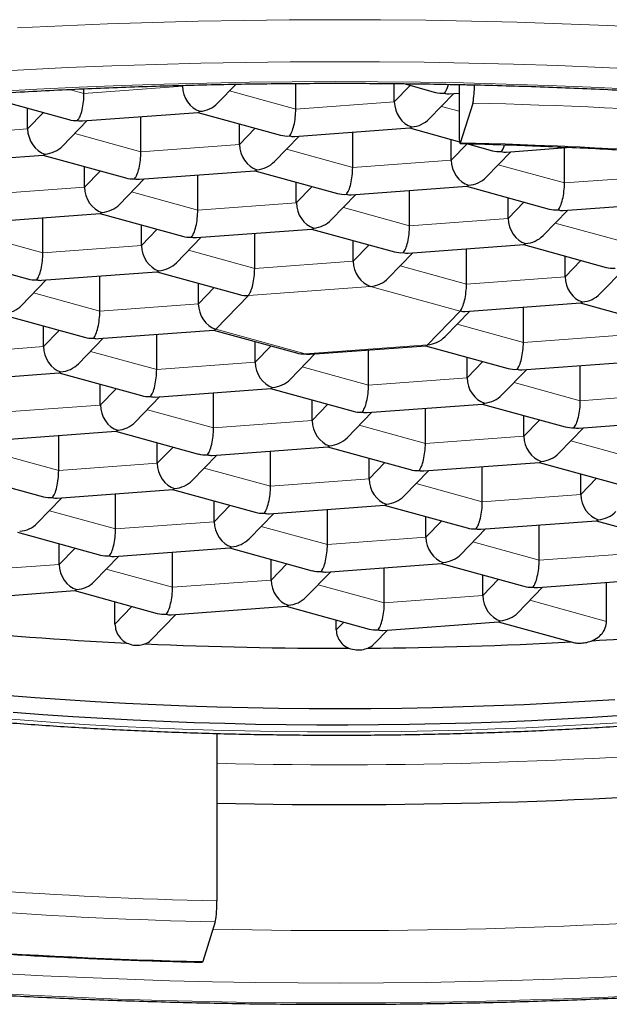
# Model space of a CAD drawing. Header units: millimetres. Extents: x 8 to 961, y 12 to 932.
# Tile 38 of 177: x 421.74 to 425.21, y 835.5 to 841.29. Entities that reach past the tile are written whole.
import ezdxf

# ---------------------------------------------------------------- set-up
doc = ezdxf.new("R2010")
doc.units = ezdxf.units.MM

msp = doc.modelspace()

# ---------------------------------------------------------------- linework, layer by layer
at = {"color": 8, "linetype": 'Continuous', "lineweight": 0}
for p, q in [((422.0306, 840.881), (422.1159, 840.8575)), ((422.1159, 840.8575), (422.6958, 840.9004)), ((422.6958, 840.9004), (422.7005, 840.9053)), ((422.9726, 840.8729), (423.3622, 840.7657)), ((423.9421, 840.8087), (424.0351, 840.9046)), ((423.3622, 840.7657), (423.9421, 840.8087)), ((424.2189, 840.7812), (424.323, 840.7525)), ((421.7843, 840.6488), (421.8774, 840.7448)), ((421.2045, 840.6058), (421.7843, 840.6488)), ((423.0306, 840.557), (423.1237, 840.653)), ((422.0611, 840.6213), (422.4508, 840.5141)), ((422.4508, 840.5141), (423.0306, 840.557)), ((423.3074, 840.5295), (423.6971, 840.4223)), ((424.2769, 840.4653), (424.3699, 840.5613)), ((423.6971, 840.4223), (424.2769, 840.4653)), ((424.5537, 840.4378), (424.9434, 840.3305)), ((422.1191, 840.3054), (422.2122, 840.4014)), ((424.9434, 840.3305), (425.5232, 840.3735)), ((421.5393, 840.2625), (422.1191, 840.3054)), ((423.3654, 840.2137), (423.4585, 840.3096)), ((422.396, 840.2779), (422.7856, 840.1707)), ((422.7856, 840.1707), (423.3654, 840.2137)), ((423.6423, 840.1862), (424.0319, 840.0789)), ((424.6117, 840.1219), (424.7048, 840.2179)), ((424.0319, 840.0789), (424.6117, 840.1219)), ((422.454, 839.962), (422.547, 840.058)), ((424.8886, 840.0944), (425.2782, 839.9872)), ((421.4845, 840.0263), (421.8741, 839.9191)), ((421.8741, 839.9191), (422.454, 839.962)), ((423.7003, 839.8703), (423.7933, 839.9663)), ((422.7308, 839.9345), (423.1204, 839.8273)), ((423.1204, 839.8273), (423.7003, 839.8703)), ((423.9771, 839.8428), (424.3667, 839.7355)), ((424.9466, 839.7785), (425.0396, 839.8745)), ((424.3667, 839.7355), (424.9466, 839.7785)), ((422.7888, 839.6186), (422.8818, 839.7146)), ((423.8024, 839.722), (423.0831, 839.6687)), ((424.3294, 839.5769), (423.8024, 839.722)), ((421.8193, 839.6829), (422.2089, 839.5757)), ((423.0831, 839.6687), (422.8909, 839.4704)), ((422.2089, 839.5757), (422.7888, 839.6186)), ((424.1372, 839.3786), (424.3294, 839.5769)), ((424.3119, 839.4994), (424.7015, 839.3922)), ((421.8773, 839.367), (421.9703, 839.463)), ((422.8909, 839.4704), (423.418, 839.3253)), ((424.7015, 839.3922), (425.2814, 839.4351)), ((421.2974, 839.3241), (421.8773, 839.367)), ((423.1236, 839.2753), (423.2166, 839.3712)), ((423.418, 839.3253), (424.1372, 839.3786)), ((422.1541, 839.3395), (422.5437, 839.2323)), ((422.5437, 839.2323), (423.1236, 839.2753)), ((423.4004, 839.2478), (423.79, 839.1405)), ((424.3699, 839.1835), (424.4629, 839.2795)), ((423.79, 839.1405), (424.3699, 839.1835)), ((424.6467, 839.156), (425.0363, 839.0488)), ((422.2121, 839.0236), (422.3052, 839.1196)), ((425.0363, 839.0488), (425.6162, 839.0917)), ((421.6323, 838.9807), (422.2121, 839.0236)), ((423.4584, 838.9319), (423.5515, 839.0279)), ((422.4889, 838.9961), (422.8786, 838.8889)), ((422.8786, 838.8889), (423.4584, 838.9319)), ((423.7352, 838.9044), (424.1249, 838.7971)), ((424.7047, 838.8401), (424.7978, 838.9361)), ((424.1249, 838.7971), (424.7047, 838.8401)), ((424.9815, 838.8126), (425.3712, 838.7054)), ((421.5775, 838.7445), (421.9671, 838.6373)), ((422.547, 838.6803), (422.64, 838.7762)), ((421.9671, 838.6373), (422.547, 838.6803)), ((423.7933, 838.5885), (423.8863, 838.6845)), ((422.8238, 838.6528), (423.2134, 838.5455)), ((423.2134, 838.5455), (423.7933, 838.5885)), ((424.0701, 838.561), (424.4597, 838.4538)), ((425.0395, 838.4967), (425.1326, 838.5927)), ((424.4597, 838.4538), (425.0395, 838.4967)), ((422.8818, 838.3369), (422.9748, 838.4329)), ((421.9123, 838.4011), (422.3019, 838.2939)), ((422.3019, 838.2939), (422.8818, 838.3369)), ((424.1281, 838.2451), (424.2211, 838.3411)), ((423.1586, 838.3094), (423.5482, 838.2021)), ((423.5482, 838.2021), (424.1281, 838.2451)), ((424.4049, 838.2176), (424.7945, 838.1104)), ((421.9703, 838.0853), (422.0633, 838.1812)), ((424.7945, 838.1104), (425.3744, 838.1533)), ((421.3904, 838.0423), (421.9703, 838.0853)), ((423.2166, 837.9935), (423.3096, 838.0895)), ((422.2471, 838.0578), (422.6367, 837.9505)), ((422.6367, 837.9505), (423.2166, 837.9935)), ((424.4629, 837.9017), (424.5559, 837.9977)), ((423.4934, 837.966), (423.883, 837.8588)), ((423.883, 837.8588), (424.4629, 837.9017)), ((424.7397, 837.8742), (425.1909, 837.75)), ((422.298, 837.7345), (422.3981, 837.8379)), ((423.6003, 837.7006), (423.6444, 837.7461))]:
    msp.add_line(p, q, dxfattribs=at)
at = {"color": 7, "linetype": 'Continuous', "lineweight": 30}
for p, q in [((422.1159, 840.8575), (422.1159, 840.8849)), ((422.6958, 840.9004), (422.6958, 840.9052)), ((422.9016, 840.7996), (423.0105, 840.912)), ((423.3622, 840.7657), (423.3622, 840.9164)), ((423.9421, 840.8087), (423.9421, 840.9157)), ((423.9972, 840.9151), (424.1841, 840.8636)), ((424.323, 840.91), (424.323, 840.6357)), ((421.5393, 840.8378), (422.0263, 840.7038)), ((424.1478, 840.7078), (424.2931, 840.8577)), ((424.2655, 840.8557), (424.323, 840.8599)), ((421.7843, 840.6488), (421.7843, 840.7704)), ((424.3316, 840.567), (424.4051, 840.8004)), ((421.9901, 840.548), (422.1354, 840.6979)), ((422.1078, 840.6958), (422.7873, 840.7462)), ((422.4508, 840.5141), (422.4508, 840.7213)), ((422.7856, 840.7461), (423.2726, 840.612)), ((423.0306, 840.557), (423.0306, 840.6786)), ((423.3541, 840.6041), (424.0336, 840.6544)), ((424.0319, 840.6543), (424.3258, 840.5734)), ((423.2364, 840.4562), (423.3816, 840.6061)), ((423.6971, 840.4223), (423.6971, 840.6295)), ((424.2769, 840.4653), (424.2769, 840.5869)), ((424.3666, 840.5622), (424.5189, 840.5203)), ((424.6004, 840.5123), (424.9798, 840.5404)), ((424.9434, 840.3305), (424.9434, 840.5377)), ((421.1963, 840.4442), (421.8759, 840.4946)), ((421.8741, 840.4944), (422.3612, 840.3604)), ((424.4827, 840.3644), (424.6279, 840.5143)), ((422.1191, 840.3054), (422.1191, 840.427)), ((422.4426, 840.3525), (423.1222, 840.4028)), ((423.1204, 840.4027), (423.6075, 840.2686)), ((422.3249, 840.2046), (422.4702, 840.3545)), ((422.7856, 840.1707), (422.7856, 840.3779)), ((423.3654, 840.2137), (423.3654, 840.3352)), ((423.6889, 840.2607), (424.3685, 840.311)), ((424.0319, 840.0789), (424.0319, 840.2861)), ((424.3667, 840.3109), (424.8538, 840.1769)), ((423.5712, 840.1128), (423.7165, 840.2627)), ((424.6117, 840.1219), (424.6117, 840.2435)), ((424.8175, 840.0211), (424.9628, 840.171)), ((424.9352, 840.1689), (425.6148, 840.2193)), ((421.5311, 840.1008), (422.2107, 840.1512)), ((421.8741, 839.9191), (421.8741, 840.1262)), ((422.209, 840.1511), (422.696, 840.017)), ((422.454, 839.962), (422.454, 840.0836)), ((422.7774, 840.0091), (423.457, 840.0594)), ((423.4553, 840.0593), (423.9423, 839.9252)), ((422.6597, 839.8612), (422.805, 840.0111)), ((423.1204, 839.8273), (423.1204, 840.0345)), ((423.7003, 839.8703), (423.7003, 839.9919)), ((424.0237, 839.9173), (424.7033, 839.9676)), ((424.3667, 839.7355), (424.3667, 839.9427)), ((424.7016, 839.9675), (425.1886, 839.8335)), ((421.2975, 839.8994), (421.7845, 839.7654)), ((423.906, 839.7694), (424.0513, 839.9193)), ((424.9466, 839.7785), (424.9466, 839.9001)), ((425.1523, 839.6777), (425.2976, 839.8276)), ((421.8659, 839.7575), (422.5455, 839.8078)), ((422.2089, 839.5757), (422.2089, 839.7829)), ((422.5438, 839.8077), (423.0308, 839.6736)), ((421.7482, 839.6096), (421.8935, 839.7595)), ((422.7888, 839.6186), (422.7888, 839.7402)), ((424.3585, 839.5739), (425.0381, 839.6243)), ((424.7015, 839.3922), (424.7015, 839.5993)), ((425.0364, 839.6241), (425.5234, 839.4901)), ((421.6323, 839.556), (422.1193, 839.422)), ((424.2408, 839.4261), (424.3861, 839.576)), ((421.8773, 839.367), (421.8773, 839.4886)), ((422.2007, 839.4141), (422.8803, 839.4644)), ((422.5437, 839.2323), (422.5437, 839.4395)), ((422.8786, 839.4643), (423.3656, 839.3302)), ((422.0831, 839.2662), (422.2283, 839.4161)), ((423.1236, 839.2753), (423.1236, 839.3969)), ((423.447, 839.3223), (424.1266, 839.3726)), ((424.1249, 839.3725), (424.6119, 839.2385)), ((423.3294, 839.1744), (423.4746, 839.3243)), ((423.79, 839.1405), (423.79, 839.3477)), ((424.3699, 839.1835), (424.3699, 839.3051)), ((424.6933, 839.2305), (425.3729, 839.2809)), ((425.0363, 839.0488), (425.0363, 839.2559)), ((421.2893, 839.1624), (421.9688, 839.2128)), ((421.9671, 839.2127), (422.4541, 839.0786)), ((424.5757, 839.0827), (424.7209, 839.2326)), ((422.2121, 839.0236), (422.2121, 839.1452)), ((422.4179, 838.9228), (422.5632, 839.0727)), ((422.5356, 839.0707), (423.2151, 839.121)), ((422.8786, 838.8889), (422.8786, 839.0961)), ((423.2134, 839.1209), (423.7004, 838.9869)), ((423.4584, 838.9319), (423.4584, 839.0535)), ((423.7819, 838.9789), (424.4614, 839.0293)), ((424.4597, 839.0291), (424.9467, 838.8951)), ((423.6642, 838.8311), (423.8095, 838.981)), ((424.1249, 838.7971), (424.1249, 839.0043)), ((424.7047, 838.8401), (424.7047, 838.9617)), ((425.0282, 838.8871), (425.7077, 838.9375)), ((421.6241, 838.8191), (422.3037, 838.8694)), ((421.9671, 838.6373), (421.9671, 838.8445)), ((422.3019, 838.8693), (422.789, 838.7352)), ((424.9105, 838.7393), (425.0557, 838.8892)), ((422.547, 838.6803), (422.547, 838.8018)), ((422.7527, 838.5794), (422.898, 838.7293)), ((422.8704, 838.7273), (423.55, 838.7776)), ((423.2134, 838.5455), (423.2134, 838.7527)), ((423.5482, 838.7775), (424.0353, 838.6435)), ((423.7933, 838.5885), (423.7933, 838.7101)), ((424.1167, 838.6355), (424.7963, 838.6859)), ((424.7945, 838.6857), (425.2816, 838.5517)), ((421.3905, 838.6177), (421.8775, 838.4836)), ((423.999, 838.4877), (424.1443, 838.6376)), ((424.4597, 838.4538), (424.4597, 838.6609)), ((425.0395, 838.4967), (425.0395, 838.6183)), ((421.9589, 838.4757), (422.6385, 838.526)), ((422.3019, 838.2939), (422.3019, 838.5011)), ((422.6368, 838.5259), (423.1238, 838.3919)), ((421.8412, 838.3278), (421.9865, 838.4777)), ((422.8818, 838.3369), (422.8818, 838.4585)), ((423.2052, 838.3839), (423.8848, 838.4342)), ((423.8831, 838.4341), (424.3701, 838.3001)), ((423.0875, 838.236), (423.2328, 838.3859)), ((423.5482, 838.2021), (423.5482, 838.4093)), ((424.1281, 838.2451), (424.1281, 838.3667)), ((424.4515, 838.2921), (425.1311, 838.3425)), ((424.7945, 838.1104), (424.7945, 838.3175)), ((425.1294, 838.3424), (425.6164, 838.2083)), ((421.7253, 838.2743), (422.2123, 838.1402)), ((424.3338, 838.1443), (424.4791, 838.2942)), ((421.9703, 838.0853), (421.9703, 838.2068)), ((422.2937, 838.1323), (422.9733, 838.1826)), ((422.6367, 837.9505), (422.6367, 838.1577)), ((422.9716, 838.1825), (423.4586, 838.0485)), ((422.176, 837.9844), (422.3213, 838.1343)), ((423.2166, 837.9935), (423.2166, 838.1151)), ((423.54, 838.0405), (424.2196, 838.0909)), ((424.2179, 838.0907), (424.7049, 837.9567)), ((423.4223, 837.8927), (423.5676, 838.0426)), ((423.883, 837.8588), (423.883, 838.0659)), ((424.4629, 837.9017), (424.4629, 838.0233)), ((424.7863, 837.9487), (425.4659, 837.9991)), ((425.1909, 837.75), (425.1909, 837.9787)), ((421.3823, 837.8807), (422.0618, 837.931)), ((422.0601, 837.9309), (422.5471, 837.7968)), ((424.6686, 837.8009), (424.8139, 837.9508)), ((422.298, 837.7345), (422.298, 837.8654)), ((422.6285, 837.7889), (423.3081, 837.8392)), ((423.3064, 837.8391), (423.7934, 837.7051)), ((422.5136, 837.6438), (422.6561, 837.7909)), ((423.6003, 837.7006), (423.6003, 837.7582)), ((423.8748, 837.6971), (424.5544, 837.7475)), ((424.5527, 837.7473), (424.9899, 837.627)), ((423.8267, 837.621), (423.9024, 837.6992)), ((422.8974, 837.0902), (422.8974, 836.1046)), ((422.8887, 835.9811), (422.8153, 835.7476))]:
    msp.add_line(p, q, dxfattribs=at)
at = {"color": 8, "linetype": 'Continuous', "lineweight": 0, "flags": 128}
for points in [[(424.3962, 841.2832), (424.1284, 841.2879), (423.8603, 841.2907), (423.592, 841.2916), (423.3237, 841.2905), (423.0556, 841.2874), (422.7878, 841.2824), (422.5207, 841.2756), (422.2542, 841.2667), (421.9887, 841.256), (421.7244, 841.2433)], [(428.485, 840.9516), (428.2474, 840.9859), (428.0065, 841.0185), (427.7626, 841.0493), (427.5159, 841.0784), (427.2664, 841.1057), (427.0145, 841.1312), (426.7603, 841.1548), (426.5039, 841.1766), (426.2455, 841.1966), (425.9853, 841.2147), (425.7235, 841.2309), (425.4602, 841.2452), (425.1956, 841.2576), (424.93, 841.268), (424.6635, 841.2766), (424.3962, 841.2832)], [(424.3809, 841.036), (424.1183, 841.0406), (423.8554, 841.0434), (423.5923, 841.0442), (423.3293, 841.0431), (423.0664, 841.0401), (422.8039, 841.0352), (422.5419, 841.0285), (422.2807, 841.0198), (422.0204, 841.0093), (421.7612, 840.9969), (421.5032, 840.9826)], [(428.3899, 840.7108), (428.1569, 840.7445), (427.9207, 840.7764), (427.6816, 840.8067), (427.4396, 840.8352), (427.1951, 840.8619), (426.9481, 840.8869), (426.6988, 840.9101), (426.4474, 840.9315), (426.1941, 840.9511), (425.9389, 840.9688), (425.6822, 840.9847), (425.4241, 840.9987), (425.1647, 841.0108), (424.9043, 841.0211), (424.6429, 841.0295), (424.3809, 841.036)], [(424.3483, 840.9192), (424.0968, 840.9236), (423.845, 840.9262), (423.5931, 840.927), (423.3411, 840.926), (423.0894, 840.9231), (422.838, 840.9185), (422.5871, 840.912), (422.3369, 840.9037), (422.0876, 840.8936), (421.8394, 840.8817), (421.5923, 840.8681)], [(428.4079, 840.5739), (428.1878, 840.6078), (427.9646, 840.64), (427.7384, 840.6706), (427.5094, 840.6996), (427.2777, 840.7269), (427.0435, 840.7525), (426.8069, 840.7764), (426.5682, 840.7986), (426.3274, 840.8191), (426.0848, 840.8378), (425.8405, 840.8548), (425.5946, 840.87), (425.3474, 840.8835), (425.099, 840.8951), (424.8495, 840.9049), (424.5993, 840.913), (424.3483, 840.9192)], [(421.613, 837.1794), (421.7907, 837.1656)], [(421.7907, 837.1656), (421.9696, 837.1531), (422.1496, 837.1419), (422.3307, 837.1321), (422.5126, 837.1235), (422.6953, 837.1162), (422.8786, 837.1103), (423.0624, 837.1057), (423.2466, 837.1024), (423.431, 837.1004), (423.6155, 837.0998), (423.8001, 837.1005), (423.9845, 837.1025), (424.1686, 837.1059), (424.3524, 837.1106), (424.5357, 837.1166), (424.7183, 837.1239), (424.9002, 837.1326), (425.0812, 837.1426), (425.2612, 837.1538)], [(421.6258, 835.678), (421.873, 835.6646), (422.1214, 835.6529), (422.3708, 835.6431), (422.6211, 835.6351), (422.8721, 835.6288), (423.1235, 835.6244), (423.3753, 835.6218), (423.6273, 835.621), (423.8792, 835.622), (424.131, 835.6249), (424.3824, 835.6296), (424.6333, 835.636), (424.8835, 835.6443), (425.1328, 835.6544), (425.381, 835.6663)], [(421.5381, 835.5634), (421.7963, 835.5494), (422.0557, 835.5372), (422.3161, 835.5269), (422.5774, 835.5185), (422.8395, 835.512), (423.102, 835.5074), (423.365, 835.5047), (423.628, 835.5039), (423.8911, 835.5049), (424.154, 835.5079), (424.4165, 835.5128), (424.6785, 835.5196), (424.9397, 835.5282), (425.2, 835.5387), (425.4592, 835.5512)]]:
    msp.add_lwpolyline(points, dxfattribs=at)
at = {"color": 7, "linetype": 'Continuous', "lineweight": 30, "flags": 128}
for points in [[(424.323, 840.6357), (424.3232, 840.6174), (424.3237, 840.601), (424.3245, 840.5869), (424.3255, 840.5757), (424.3268, 840.5679), (424.3283, 840.5638), (424.33, 840.5635), (424.3316, 840.567)], [(421.6548, 837.3152), (421.8294, 837.3017)], [(421.8294, 837.3017), (422.0052, 837.2894), (422.1822, 837.2784), (422.3601, 837.2687), (422.5389, 837.2603), (422.7185, 837.2532), (422.8986, 837.2474), (423.0793, 837.2429), (423.2603, 837.2397), (423.4416, 837.2378), (423.623, 837.2373), (423.8043, 837.238), (423.9856, 837.2401), (424.1666, 837.2435), (424.3472, 837.2481), (424.5272, 837.2541), (424.7067, 837.2614), (424.8854, 837.27), (425.0632, 837.2799), (425.24, 837.2911)], [(421.6983, 837.2156), (421.8732, 837.2024), (422.0494, 837.1904), (422.2266, 837.1798), (422.4048, 837.1704), (422.5838, 837.1623), (422.7635, 837.1555), (422.9438, 837.15), (423.1245, 837.1458), (423.3056, 837.143), (423.4869, 837.1414), (423.6683, 837.1412), (423.8497, 837.1423), (424.0309, 837.1447), (424.2117, 837.1484), (424.3922, 837.1534), (424.5722, 837.1597), (424.7514, 837.1673), (424.9299, 837.1762), (425.1075, 837.1865), (425.284, 837.1979)], [(422.8153, 835.7476), (422.8136, 835.7441), (422.8129, 835.7438)]]:
    msp.add_lwpolyline(points, dxfattribs=at)
at = {"color": 7, "linetype": 'Continuous', "lineweight": 30}
for centre, radius, start, end in [((423.8073, 840.9019), 0.6063, 350.36121, 0.58916), ((423.5004, 860.7978), 23.203, 264.37421, 267.20342), ((423.7232, 860.8071), 23.212, 273.42132, 275.05081), ((423.6178, 862.6904), 25.0983, 270.38372, 273.11611), ((423.6081, 862.9131), 25.321, 267.43453, 270.14922), ((423.6169, 869.4187), 32.7472, 268.74097, 274.94152), ((422.2548, 836.0875), 0.6428, 350.47071, 1.53107)]:
    msp.add_arc(centre, radius, start, end, dxfattribs=at)
at = {"color": 8, "linetype": 'Continuous', "lineweight": 0}
for centre, radius, start, end in [((423.7361, 810.6405), 30.1673, 82.8481, 88.72937), ((423.7306, 813.2761), 27.2975, 82.8392, 88.73827), ((423.6181, 866.474), 29.5683, 268.60336, 275.47209), ((423.4913, 863.0687), 26.9706, 262.8392, 268.73827), ((423.4898, 863.272), 27.2975, 262.8392, 268.73827), ((423.6177, 868.8806), 32.9507, 268.70894, 275.08978), ((423.4843, 865.9075), 30.1673, 262.8481, 268.72937)]:
    msp.add_arc(centre, radius, start, end, dxfattribs=at)
at = {"color": 7, "linetype": 'Continuous', "lineweight": 30}
for centre, major_axis, ratio, start_param, end_param in [((422.7979, 840.8723), (-0.0545, 0.1166), 0.740619, 1.007507, 2.578303), ((424.2365, 840.9789), (0.0123, 0.1261), 0.278796, 3.478403, 4.161839), ((422.0787, 840.819), (0.0123, 0.1261), 0.278796, 3.478403, 5.0492), ((424.0442, 840.7805), (-0.0545, 0.1166), 0.740619, 1.007507, 2.578303), ((424.2365, 840.9789), (0.1358, 0.037), 0.844948, 4.100918, 4.48591), ((424.2365, 840.9789), (-0.0545, 0.1166), 0.740619, 2.578303, 2.866933), ((422.7979, 840.8723), (0.0123, 0.1261), 0.278796, 3.189774, 3.478403), ((422.7979, 840.8723), (0.1358, 0.037), 0.844948, 4.48591, 5.32386), ((423.325, 840.7273), (0.0123, 0.1261), 0.278796, 3.478403, 5.0492), ((422.0787, 840.819), (0.1358, 0.037), 0.844948, 4.100918, 4.48591), ((422.0787, 840.819), (-0.0545, 0.1166), 0.740619, 2.578303, 2.866933), ((424.0442, 840.7805), (0.1358, 0.037), 0.844948, 4.48591, 5.32386), ((421.8865, 840.6207), (-0.0545, 0.1166), 0.740619, 1.007507, 2.578303), ((424.0442, 840.7805), (0.0123, 0.1261), 0.278796, 3.189774, 3.478403), ((423.325, 840.7273), (0.1358, 0.037), 0.844948, 4.100918, 4.48591), ((423.325, 840.7273), (-0.0545, 0.1166), 0.740619, 2.578303, 2.866933), ((421.8865, 840.6207), (0.1358, 0.037), 0.844948, 4.48591, 5.32386), ((423.1328, 840.5289), (-0.0545, 0.1166), 0.740619, 1.007507, 2.578303), ((424.5713, 840.6355), (0.1358, 0.037), 0.844948, 4.100918, 4.48591), ((424.5713, 840.6355), (0.0123, 0.1261), 0.278796, 3.478403, 4.045303), ((421.8865, 840.6207), (0.0123, 0.1261), 0.278796, 3.189774, 3.478403), ((422.4135, 840.4756), (0.0123, 0.1261), 0.278796, 3.478403, 5.0492), ((424.3791, 840.4372), (-0.0545, 0.1166), 0.740619, 1.007507, 2.578303), ((424.5713, 840.6355), (-0.0545, 0.1166), 0.740619, 2.578303, 2.866933), ((423.1328, 840.5289), (0.0123, 0.1261), 0.278796, 3.189774, 3.478403), ((423.1328, 840.5289), (0.1358, 0.037), 0.844948, 4.48591, 5.32386), ((423.6598, 840.3839), (0.0123, 0.1261), 0.278796, 3.478403, 5.0492), ((422.4135, 840.4756), (0.1358, 0.037), 0.844948, 4.100918, 4.48591), ((422.4135, 840.4756), (-0.0545, 0.1166), 0.740619, 2.578303, 2.866933), ((424.3791, 840.4372), (0.1358, 0.037), 0.844948, 4.48591, 5.32386), ((422.2213, 840.2773), (-0.0545, 0.1166), 0.740619, 1.007507, 2.578303), ((424.3791, 840.4372), (0.0123, 0.1261), 0.278796, 3.189774, 3.478403), ((424.9061, 840.2921), (0.0123, 0.1261), 0.278796, 3.478403, 5.0492), ((423.6598, 840.3839), (0.1358, 0.037), 0.844948, 4.100918, 4.48591), ((423.6598, 840.3839), (-0.0545, 0.1166), 0.740619, 2.578303, 2.866933), ((422.2213, 840.2773), (0.1358, 0.037), 0.844948, 4.48591, 5.32386), ((422.7483, 840.1323), (0.0123, 0.1261), 0.278796, 3.478403, 5.0492), ((423.4676, 840.1855), (-0.0545, 0.1166), 0.740619, 1.007507, 2.578303), ((424.9061, 840.2921), (0.1358, 0.037), 0.844948, 4.100918, 4.48591), ((424.9061, 840.2921), (-0.0545, 0.1166), 0.740619, 2.578303, 2.866933), ((422.2213, 840.2773), (0.0123, 0.1261), 0.278796, 3.189774, 3.478403), ((423.4676, 840.1855), (0.1358, 0.037), 0.844948, 4.48591, 5.32386), ((424.7139, 840.0938), (-0.0545, 0.1166), 0.740619, 1.007507, 2.578303), ((423.4676, 840.1855), (0.0123, 0.1261), 0.278796, 3.189774, 3.478403), ((423.9946, 840.0405), (0.0123, 0.1261), 0.278796, 3.478403, 5.0492), ((422.7483, 840.1323), (0.1358, 0.037), 0.844948, 4.100918, 4.48591), ((422.7483, 840.1323), (-0.0545, 0.1166), 0.740619, 2.578303, 2.866933), ((424.7139, 840.0938), (0.1358, 0.037), 0.844948, 4.48591, 5.32386), ((422.5561, 839.9339), (-0.0545, 0.1166), 0.740619, 1.007507, 2.578303), ((424.7139, 840.0938), (0.0123, 0.1261), 0.278796, 3.189774, 3.478403), ((421.8369, 839.8806), (0.0123, 0.1261), 0.278796, 3.478403, 5.0492), ((423.9946, 840.0405), (0.1358, 0.037), 0.844948, 4.100918, 4.48591), ((423.9946, 840.0405), (-0.0545, 0.1166), 0.740619, 2.578303, 2.866933), ((422.5561, 839.9339), (0.1358, 0.037), 0.844948, 4.48591, 5.32386), ((423.0831, 839.7889), (0.0123, 0.1261), 0.278796, 3.478403, 5.0492), ((423.8024, 839.8422), (-0.0545, 0.1166), 0.740619, 1.007507, 2.578303), ((425.2409, 839.9487), (0.1358, 0.037), 0.844948, 4.100918, 4.48591), ((421.8369, 839.8806), (0.1358, 0.037), 0.844948, 4.100918, 4.48591), ((422.5561, 839.9339), (0.0123, 0.1261), 0.278796, 3.189774, 3.478403), ((423.8024, 839.8422), (0.1358, 0.037), 0.844948, 4.48591, 5.32386), ((425.0487, 839.7504), (-0.0545, 0.1166), 0.740619, 1.007507, 2.578303), ((421.8369, 839.8806), (-0.0545, 0.1166), 0.740619, 2.578303, 2.866933), ((424.3294, 839.6971), (0.0123, 0.1261), 0.278796, 3.478403, 5.0492), ((423.0831, 839.7889), (0.1358, 0.037), 0.844948, 4.100918, 4.48591), ((425.0487, 839.7504), (0.1358, 0.037), 0.844948, 4.48591, 5.32386), ((421.6446, 839.6823), (0.1358, 0.037), 0.844948, 4.48591, 5.32386), ((422.8909, 839.5905), (-0.0545, 0.1166), 0.740619, 1.007507, 2.578303), ((425.0487, 839.7504), (0.0123, 0.1261), 0.278796, 3.189774, 3.478403), ((422.1717, 839.5373), (0.0123, 0.1261), 0.278796, 3.478403, 5.0492), ((424.3294, 839.6971), (-0.0545, 0.1166), 0.740619, 2.578303, 2.866933), ((422.1717, 839.5373), (0.1358, 0.037), 0.844948, 4.100918, 4.48591), ((422.1717, 839.5373), (-0.0545, 0.1166), 0.740619, 2.578303, 2.866933), ((422.8909, 839.5905), (0.0123, 0.1261), 0.278796, 3.189774, 3.478403), ((424.1372, 839.4988), (0.1358, 0.037), 0.844948, 4.48591, 5.32386), ((421.9795, 839.3389), (-0.0545, 0.1166), 0.740619, 1.007507, 2.578303), ((424.1372, 839.4988), (0.0123, 0.1261), 0.278796, 3.189774, 3.478403), ((424.6643, 839.3537), (0.0123, 0.1261), 0.278796, 3.478403, 5.0492), ((423.418, 839.4455), (0.1358, 0.037), 0.844948, 4.100918, 4.48591), ((423.418, 839.4455), (-0.0545, 0.1166), 0.740619, 2.578303, 2.866933), ((421.9795, 839.3389), (0.1358, 0.037), 0.844948, 4.48591, 5.32386), ((423.2257, 839.2471), (-0.0545, 0.1166), 0.740619, 1.007507, 2.578303), ((421.9795, 839.3389), (0.0123, 0.1261), 0.278796, 3.189774, 3.478403), ((422.5065, 839.1939), (0.0123, 0.1261), 0.278796, 3.478403, 5.0492), ((424.6643, 839.3537), (0.1358, 0.037), 0.844948, 4.100918, 4.48591), ((424.6643, 839.3537), (-0.0545, 0.1166), 0.740619, 2.578303, 2.866933), ((423.2257, 839.2471), (0.0123, 0.1261), 0.278796, 3.189774, 3.478403), ((423.2257, 839.2471), (0.1358, 0.037), 0.844948, 4.48591, 5.32386), ((423.7528, 839.1021), (0.0123, 0.1261), 0.278796, 3.478403, 5.0492), ((424.472, 839.1554), (-0.0545, 0.1166), 0.740619, 1.007507, 2.578303), ((422.5065, 839.1939), (0.1358, 0.037), 0.844948, 4.100918, 4.48591), ((422.5065, 839.1939), (-0.0545, 0.1166), 0.740619, 2.578303, 2.866933), ((424.472, 839.1554), (0.1358, 0.037), 0.844948, 4.48591, 5.32386), ((422.3143, 838.9955), (-0.0545, 0.1166), 0.740619, 1.007507, 2.578303), ((424.472, 839.1554), (0.0123, 0.1261), 0.278796, 3.189774, 3.478403), ((424.9991, 839.0103), (0.0123, 0.1261), 0.278796, 3.478403, 5.0492), ((423.7528, 839.1021), (0.1358, 0.037), 0.844948, 4.100918, 4.48591), ((423.7528, 839.1021), (-0.0545, 0.1166), 0.740619, 2.578303, 2.866933), ((422.3143, 838.9955), (0.1358, 0.037), 0.844948, 4.48591, 5.32386), ((423.5606, 838.9038), (-0.0545, 0.1166), 0.740619, 1.007507, 2.578303), ((424.9991, 839.0103), (0.1358, 0.037), 0.844948, 4.100918, 4.48591), ((422.3143, 838.9955), (0.0123, 0.1261), 0.278796, 3.189774, 3.478403), ((422.8413, 838.8505), (0.0123, 0.1261), 0.278796, 3.478403, 5.0492), ((424.8069, 838.812), (-0.0545, 0.1166), 0.740619, 1.007507, 2.578303), ((424.9991, 839.0103), (-0.0545, 0.1166), 0.740619, 2.578303, 2.866933), ((423.5606, 838.9038), (0.0123, 0.1261), 0.278796, 3.189774, 3.478403), ((423.5606, 838.9038), (0.1358, 0.037), 0.844948, 4.48591, 5.32386), ((424.0876, 838.7587), (0.0123, 0.1261), 0.278796, 3.478403, 5.0492), ((422.8413, 838.8505), (0.1358, 0.037), 0.844948, 4.100918, 4.48591), ((422.8413, 838.8505), (-0.0545, 0.1166), 0.740619, 2.578303, 2.866933), ((424.8069, 838.812), (0.1358, 0.037), 0.844948, 4.48591, 5.32386), ((422.6491, 838.6521), (-0.0545, 0.1166), 0.740619, 1.007507, 2.578303), ((424.8069, 838.812), (0.0123, 0.1261), 0.278796, 3.189774, 3.478403), ((421.9298, 838.5989), (0.0123, 0.1261), 0.278796, 3.478403, 5.0492), ((424.0876, 838.7587), (0.1358, 0.037), 0.844948, 4.100918, 4.48591), ((424.0876, 838.7587), (-0.0545, 0.1166), 0.740619, 2.578303, 2.866933), ((422.6491, 838.6521), (0.1358, 0.037), 0.844948, 4.48591, 5.32386), ((423.8954, 838.5604), (-0.0545, 0.1166), 0.740619, 1.007507, 2.578303), ((422.6491, 838.6521), (0.0123, 0.1261), 0.278796, 3.189774, 3.478403), ((423.1761, 838.5071), (0.0123, 0.1261), 0.278796, 3.478403, 5.0492), ((425.1417, 838.4686), (-0.0545, 0.1166), 0.740619, 1.007507, 2.578303), ((421.9298, 838.5989), (0.1358, 0.037), 0.844948, 4.100918, 4.48591), ((421.9298, 838.5989), (-0.0545, 0.1166), 0.740619, 2.578303, 2.866933), ((423.8954, 838.5604), (0.0123, 0.1261), 0.278796, 3.189774, 3.478403), ((423.8954, 838.5604), (0.1358, 0.037), 0.844948, 4.48591, 5.32386), ((424.4224, 838.4153), (0.0123, 0.1261), 0.278796, 3.478403, 5.0492), ((423.1761, 838.5071), (0.1358, 0.037), 0.844948, 4.100918, 4.48591), ((423.1761, 838.5071), (-0.0545, 0.1166), 0.740619, 2.578303, 2.866933), ((425.1417, 838.4686), (0.1358, 0.037), 0.844948, 4.48591, 5.32386), ((421.7376, 838.4005), (0.1358, 0.037), 0.844948, 4.48591, 5.32386), ((422.9839, 838.3088), (-0.0545, 0.1166), 0.740619, 1.007507, 2.578303), ((425.1417, 838.4686), (0.0123, 0.1261), 0.278796, 3.189774, 3.478403), ((422.2647, 838.2555), (0.0123, 0.1261), 0.278796, 3.478403, 5.0492), ((424.4224, 838.4153), (0.1358, 0.037), 0.844948, 4.100918, 4.48591), ((424.4224, 838.4153), (-0.0545, 0.1166), 0.740619, 2.578303, 2.866933), ((422.9839, 838.3088), (0.1358, 0.037), 0.844948, 4.48591, 5.32386), ((423.511, 838.1637), (0.0123, 0.1261), 0.278796, 3.478403, 5.0492), ((424.2302, 838.217), (-0.0545, 0.1166), 0.740619, 1.007507, 2.578303), ((422.9839, 838.3088), (0.0123, 0.1261), 0.278796, 3.189774, 3.478403), ((424.2302, 838.217), (0.1358, 0.037), 0.844948, 4.48591, 5.32386), ((422.0724, 838.0571), (-0.0545, 0.1166), 0.740619, 1.007507, 2.578303), ((422.2647, 838.2555), (0.1358, 0.037), 0.844948, 4.100918, 4.48591), ((422.2647, 838.2555), (-0.0545, 0.1166), 0.740619, 2.578303, 2.866933), ((424.2302, 838.217), (0.0123, 0.1261), 0.278796, 3.189774, 3.478403), ((424.7572, 838.0719), (0.0123, 0.1261), 0.278796, 3.478403, 5.0492), ((423.511, 838.1637), (0.1358, 0.037), 0.844948, 4.100918, 4.48591), ((423.511, 838.1637), (-0.0545, 0.1166), 0.740619, 2.578303, 2.866933), ((422.0724, 838.0571), (0.1358, 0.037), 0.844948, 4.48591, 5.32386), ((423.3187, 837.9654), (-0.0545, 0.1166), 0.740619, 1.007507, 2.578303), ((422.0724, 838.0571), (0.0123, 0.1261), 0.278796, 3.189774, 3.478403), ((422.5995, 837.9121), (0.0123, 0.1261), 0.278796, 3.478403, 5.0492), ((424.7572, 838.0719), (0.1358, 0.037), 0.844948, 4.100918, 4.48591), ((424.7572, 838.0719), (-0.0545, 0.1166), 0.740619, 2.578303, 2.866933), ((423.3187, 837.9654), (0.1358, 0.037), 0.844948, 4.48591, 5.32386), ((423.8458, 837.8203), (0.0123, 0.1261), 0.278796, 3.478403, 5.0492), ((424.565, 837.8736), (-0.0545, 0.1166), 0.740619, 1.007507, 2.578303), ((422.5995, 837.9121), (0.1358, 0.037), 0.844948, 4.100918, 4.48591), ((423.3187, 837.9654), (0.0123, 0.1261), 0.278796, 3.189774, 3.478403), ((424.565, 837.8736), (0.1358, 0.037), 0.844948, 4.48591, 5.32386), ((422.5995, 837.9121), (-0.0545, 0.1166), 0.740619, 2.578303, 2.866933), ((424.565, 837.8736), (0.0123, 0.1261), 0.278796, 3.189774, 3.478403), ((423.8458, 837.8203), (0.1358, 0.037), 0.844948, 4.100918, 4.48591), ((423.8458, 837.8203), (-0.0545, 0.1166), 0.740619, 2.578303, 2.866933)]:
    msp.add_ellipse(centre, major_axis=major_axis, ratio=ratio, start_param=start_param, end_param=end_param, dxfattribs=at)
for points, knots in [([(414.2357, 838.5143), (414.2356, 838.5232), (414.2355, 838.5473), (414.24, 838.5864), (414.2487, 838.6317), (414.2617, 838.6768), (414.2784, 838.7215), (414.2989, 838.7658), (414.3229, 838.8101), (414.3507, 838.8545), (414.3822, 838.8991), (414.4174, 838.944), (414.4566, 838.9892), (414.4996, 839.0347), (414.5466, 839.0805), (414.5977, 839.1266), (414.6528, 839.1729), (414.712, 839.2194), (414.7752, 839.266), (414.8425, 839.3127), (414.914, 839.3594), (414.9894, 839.406), (415.069, 839.4525), (415.1525, 839.4989), (415.2401, 839.5451), (415.3316, 839.591), (415.427, 839.6367), (415.5263, 839.6819), (415.6295, 839.7268), (415.7364, 839.7713), (415.847, 839.8153), (415.9614, 839.8588), (416.0793, 839.9018), (416.2008, 839.9442), (416.3259, 839.986), (416.4543, 840.0271), (416.5861, 840.0676), (416.7212, 840.1074), (416.8596, 840.1465), (417.0011, 840.1848), (417.1458, 840.2224), (417.2934, 840.2591), (417.444, 840.2951), (417.5975, 840.3302), (417.7538, 840.3644), (417.9129, 840.3977), (418.0746, 840.4302), (418.2388, 840.4617), (418.4056, 840.4923), (418.5748, 840.522), (418.7463, 840.5506), (418.9201, 840.5783), (419.0961, 840.605), (419.2741, 840.6307), (419.4542, 840.6553), (419.6362, 840.6789), (419.82, 840.7014), (420.0056, 840.7229), (420.1928, 840.7433), (420.3817, 840.7626), (420.572, 840.7809), (420.7637, 840.798), (420.9568, 840.814), (421.151, 840.8288), (421.3464, 840.8426), (421.5429, 840.8552), (421.7403, 840.8666), (421.9385, 840.8769), (422.1375, 840.8861), (422.3373, 840.8941), (422.5375, 840.9009), (422.7383, 840.9066), (422.9395, 840.911), (423.141, 840.9144), (423.3428, 840.9165), (423.5446, 840.9175), (423.7465, 840.9173), (423.9483, 840.9159), (424.1472, 840.9134), (424.2787, 840.9108), (424.343, 840.9096)], [0, 0, 0, 0, 0.009219, 0.024834, 0.040151, 0.054928, 0.069131, 0.08284, 0.09616, 0.109188, 0.122002, 0.134662, 0.147216, 0.159698, 0.172135, 0.184547, 0.196949, 0.20935, 0.221757, 0.234177, 0.246613, 0.259069, 0.271545, 0.284044, 0.296565, 0.309108, 0.321673, 0.334258, 0.346864, 0.359488, 0.37213, 0.384789, 0.397464, 0.410154, 0.422858, 0.435575, 0.448304, 0.461044, 0.473795, 0.486555, 0.499325, 0.512103, 0.524889, 0.537683, 0.550483, 0.56329, 0.576103, 0.588921, 0.601744, 0.614572, 0.627405, 0.640242, 0.653082, 0.665926, 0.678774, 0.691625, 0.704478, 0.717334, 0.730193, 0.743054, 0.755917, 0.768782, 0.781649, 0.794517, 0.807387, 0.820258, 0.833131, 0.846004, 0.858879, 0.871754, 0.88463, 0.897507, 0.910385, 0.923262, 0.936141, 0.949019, 0.961897, 0.974776, 0.987654, 1, 1, 1, 1]), ([(424.343, 840.9096), (424.3783, 840.9088), (424.4806, 840.9065), (424.6498, 840.9019), (424.8502, 840.8953), (425.05, 840.8875), (425.2492, 840.8785), (425.4476, 840.8684), (425.6451, 840.8571), (425.8418, 840.8447), (426.0374, 840.8312), (426.2319, 840.8165), (426.4251, 840.8007), (426.6171, 840.7837), (426.8077, 840.7657), (426.9968, 840.7466), (427.1844, 840.7263), (427.3703, 840.705), (427.5545, 840.6826), (427.7368, 840.6592), (427.9172, 840.6347), (428.0957, 840.6092), (428.2721, 840.5827), (428.4463, 840.5551), (428.6183, 840.5266), (428.7879, 840.4971), (428.9551, 840.4667), (429.1199, 840.4353), (429.2821, 840.4029), (429.4417, 840.3697), (429.5985, 840.3356), (429.7526, 840.3006), (429.9038, 840.2647), (430.052, 840.2281), (430.1973, 840.1906), (430.3394, 840.1524), (430.4784, 840.1134), (430.6142, 840.0736), (430.7467, 840.0332), (430.8758, 839.9921), (431.0015, 839.9503), (431.1238, 839.9079), (431.2425, 839.865), (431.3575, 839.8215), (431.4689, 839.7774), (431.5766, 839.7329), (431.6805, 839.688), (431.7806, 839.6426), (431.8768, 839.5969), (431.969, 839.5509), (432.0573, 839.5046), (432.1416, 839.4581), (432.2218, 839.4115), (432.298, 839.3647), (432.37, 839.3179), (432.4379, 839.2712), (432.5017, 839.2245), (432.5614, 839.178), (432.6169, 839.1316), (432.6683, 839.0856), (432.7156, 839.0399), (432.7588, 838.9947), (432.798, 838.9499), (432.8333, 838.9057), (432.8647, 838.862), (432.8923, 838.8188), (432.9162, 838.7761), (432.9366, 838.7339), (432.9534, 838.6919), (432.9668, 838.65), (432.9768, 838.6077), (432.983, 838.5649), (432.9856, 838.5336), (432.985, 838.5164), (432.9849, 838.5138)], [0, 0, 0, 0, 0.007474, 0.021678, 0.035882, 0.050086, 0.064288, 0.07849, 0.092691, 0.10689, 0.121089, 0.135286, 0.149481, 0.163674, 0.177866, 0.192056, 0.206243, 0.220428, 0.234611, 0.24879, 0.262967, 0.27714, 0.29131, 0.305476, 0.319638, 0.333796, 0.347949, 0.362097, 0.376239, 0.390376, 0.404506, 0.41863, 0.432747, 0.446856, 0.460957, 0.475049, 0.489131, 0.503203, 0.517264, 0.531314, 0.545351, 0.559374, 0.573382, 0.587376, 0.601352, 0.615311, 0.62925, 0.64317, 0.657069, 0.670945, 0.684798, 0.698626, 0.71243, 0.726209, 0.739963, 0.753693, 0.767401, 0.781089, 0.794763, 0.808429, 0.822095, 0.835771, 0.849472, 0.863219, 0.87704, 0.890972, 0.905061, 0.919365, 0.93396, 0.948935, 0.964388, 0.980409, 0.997025, 1, 1, 1, 1]), ([(424.3292, 840.5631), (424.3622, 840.5623), (424.4578, 840.5599), (424.6158, 840.5551), (424.8028, 840.5482), (424.9893, 840.5402), (425.175, 840.531), (425.3599, 840.5206), (425.5439, 840.5091), (425.7269, 840.4965), (425.9088, 840.4827), (426.0895, 840.4678), (426.2688, 840.4517), (426.4468, 840.4345), (426.6234, 840.4163), (426.7983, 840.3969), (426.9641, 840.3774), (427.0709, 840.3639), (427.1206, 840.3576)], [0, 0, 0, 0, 0.034189, 0.099157, 0.164126, 0.229093, 0.294057, 0.35902, 0.42398, 0.488937, 0.553891, 0.618842, 0.683788, 0.74873, 0.813668, 0.8786, 0.943527, 1, 1, 1, 1]), ([(416.0944, 839.2597), (416.0994, 839.2411), (416.1104, 839.2006), (416.1321, 839.1394), (416.1587, 839.0758), (416.1895, 839.0128), (416.2246, 838.9502), (416.2641, 838.8882), (416.3081, 838.8266), (416.3567, 838.7655), (416.4102, 838.7047), (416.4685, 838.6445), (416.5318, 838.5848), (416.5999, 838.5258), (416.6729, 838.4677), (416.7504, 838.4107), (416.8323, 838.3548), (416.9182, 838.3003), (417.008, 838.2471), (417.1014, 838.1954), (417.1981, 838.1451), (417.2982, 838.0961), (417.4014, 838.0485), (417.5078, 838.0022), (417.6173, 837.9572), (417.7297, 837.9134), (417.8451, 837.8708), (417.9634, 837.8294), (418.0845, 837.7891), (418.2085, 837.7499), (418.3352, 837.7119), (418.4647, 837.6749), (418.5968, 837.639), (418.7316, 837.6042), (418.8689, 837.5705), (419.0087, 837.5378), (419.1509, 837.5062), (419.2955, 837.4758), (419.4424, 837.4463), (419.5916, 837.418), (419.7429, 837.3908), (419.8963, 837.3647), (420.0517, 837.3396), (420.209, 837.3157), (420.3682, 837.2929), (420.5292, 837.2712), (420.6918, 837.2507), (420.856, 837.2313), (421.0218, 837.213), (421.189, 837.1959), (421.3575, 837.18), (421.5272, 837.1652), (421.6982, 837.1516), (421.8701, 837.1391), (422.043, 837.1279), (422.2168, 837.1178), (422.3914, 837.1089), (422.5667, 837.1012), (422.7425, 837.0947), (422.9188, 837.0894), (423.0955, 837.0853), (423.2724, 837.0824), (423.4496, 837.0807), (423.6268, 837.0802), (423.8041, 837.0809), (423.9812, 837.0829), (424.1581, 837.086), (424.3347, 837.0903), (424.5109, 837.0958), (424.6866, 837.1026), (424.8617, 837.1105), (425.036, 837.1196), (425.2096, 837.1299), (425.3823, 837.1414), (425.554, 837.154), (425.7246, 837.1678), (425.8941, 837.1828), (426.0623, 837.199), (426.2291, 837.2163), (426.3944, 837.2347), (426.5583, 837.2543), (426.7205, 837.2751), (426.881, 837.2969), (427.0397, 837.3199), (427.1965, 837.344), (427.3513, 837.3692), (427.5042, 837.3955), (427.6549, 837.4229), (427.8034, 837.4513), (427.9496, 837.4809), (428.0935, 837.5115), (428.2351, 837.5432), (428.3741, 837.5759), (428.5106, 837.6097), (428.6446, 837.6446), (428.7758, 837.6805), (428.9044, 837.7175), (429.0303, 837.7556), (429.1533, 837.7948), (429.2735, 837.835), (429.3908, 837.8764), (429.5052, 837.9189), (429.6166, 837.9626), (429.725, 838.0075), (429.8304, 838.0537), (429.9327, 838.1011), (430.0319, 838.1499), (430.1279, 838.2002), (430.2206, 838.2519), (430.31, 838.3052), (430.396, 838.3601), (430.4783, 838.4166), (430.5568, 838.4749), (430.6312, 838.5347), (430.6993, 838.5945), (430.7482, 838.6414), (430.7851, 838.6788), (430.8217, 838.7176), (430.869, 838.7717), (430.9202, 838.837), (430.9662, 838.9029), (431.007, 838.9692), (431.0428, 839.0359), (431.0737, 839.1028), (431.0994, 839.1699), (431.1165, 839.2215), (431.1237, 839.251), (431.1252, 839.2576)], [0, 0, 0, 0, 0.005489, 0.011973, 0.018568, 0.0253, 0.032191, 0.039265, 0.046541, 0.054034, 0.061749, 0.069686, 0.077829, 0.086155, 0.09463, 0.103215, 0.111873, 0.120568, 0.129273, 0.137964, 0.14663, 0.155262, 0.163859, 0.172419, 0.180943, 0.189431, 0.197887, 0.206311, 0.214707, 0.223077, 0.231422, 0.239745, 0.248048, 0.256332, 0.264599, 0.27285, 0.281087, 0.289311, 0.297523, 0.305724, 0.313916, 0.322097, 0.330271, 0.338437, 0.346595, 0.354748, 0.362894, 0.371035, 0.379171, 0.387303, 0.39543, 0.403554, 0.411674, 0.419792, 0.427906, 0.436019, 0.444129, 0.452237, 0.460344, 0.46845, 0.476554, 0.484658, 0.492761, 0.500864, 0.508967, 0.51707, 0.525173, 0.533277, 0.541381, 0.549487, 0.557594, 0.565702, 0.573812, 0.581924, 0.590039, 0.598156, 0.606276, 0.6144, 0.622527, 0.630658, 0.638793, 0.646933, 0.655079, 0.66323, 0.671388, 0.679552, 0.687724, 0.695905, 0.704094, 0.712292, 0.720502, 0.728723, 0.736956, 0.745204, 0.753466, 0.761745, 0.770041, 0.778358, 0.786695, 0.795056, 0.803443, 0.811857, 0.820301, 0.828778, 0.837289, 0.845837, 0.854423, 0.863048, 0.871711, 0.880409, 0.889134, 0.897876, 0.906609, 0.915303, 0.923922, 0.931766, 0.934347, 0.938791, 0.946945, 0.954919, 0.962657, 0.970156, 0.977426, 0.984483, 0.991352, 0.998058, 1, 1, 1, 1]), ([(413.3607, 838.4673), (413.3606, 838.457), (413.3602, 838.4253), (413.3642, 838.3722), (413.3724, 838.3081), (413.3852, 838.2442), (413.4021, 838.1805), (413.4233, 838.1169), (413.4489, 838.0535), (413.4789, 837.9903), (413.5133, 837.9272), (413.5521, 837.8643), (413.5955, 837.8017), (413.6433, 837.7394), (413.6957, 837.6775), (413.7525, 837.616), (413.8137, 837.5551), (413.8792, 837.4948), (413.9489, 837.4351), (414.0229, 837.3761), (414.1009, 837.3178), (414.1829, 837.2603), (414.2689, 837.2036), (414.3587, 837.1476), (414.4523, 837.0925), (414.5496, 837.0381), (414.6507, 836.9846), (414.7554, 836.9318), (414.8637, 836.8799), (414.9755, 836.8287), (415.0908, 836.7784), (415.2096, 836.7289), (415.3318, 836.6802), (415.4574, 836.6323), (415.5863, 836.5853), (415.7184, 836.5391), (415.8538, 836.4938), (415.9923, 836.4493), (416.134, 836.4057), (416.2787, 836.3629), (416.4264, 836.3211), (416.577, 836.2802), (416.7305, 836.2401), (416.8869, 836.201), (417.046, 836.1629), (417.2078, 836.1257), (417.3723, 836.0894), (417.5393, 836.0541), (417.7088, 836.0198), (417.8808, 835.9865), (418.0551, 835.9542), (418.2317, 835.923), (418.4105, 835.8927), (418.5915, 835.8635), (418.7746, 835.8354), (418.9597, 835.8083), (419.1467, 835.7822), (419.3356, 835.7573), (419.5262, 835.7335), (419.7185, 835.7107), (419.9125, 835.689), (420.1079, 835.6685), (420.3049, 835.6491), (420.5032, 835.6308), (420.7028, 835.6137), (420.9036, 835.5977), (421.1055, 835.5828), (421.3085, 835.5691), (421.5124, 835.5566), (421.7173, 835.5452), (421.9229, 835.535), (422.1292, 835.526), (422.3361, 835.5181), (422.5435, 835.5115), (422.7514, 835.506), (422.9597, 835.5017), (423.1682, 835.4986), (423.3769, 835.4967), (423.5857, 835.4959), (423.7945, 835.4964), (424.0032, 835.498), (424.2118, 835.5009), (424.4201, 835.5049), (424.6281, 835.5101), (424.8356, 835.5165), (425.0427, 835.524), (425.2491, 835.5328), (425.4549, 835.5427), (425.6598, 835.5538), (425.864, 835.5661), (426.0672, 835.5795), (426.2693, 835.5941), (426.4704, 835.6098), (426.6703, 835.6267), (426.8689, 835.6447), (427.0661, 835.6638), (427.2619, 835.6841), (427.4562, 835.7055), (427.6489, 835.728), (427.8399, 835.7516), (428.0291, 835.7762), (428.2165, 835.802), (428.402, 835.8288), (428.5855, 835.8567), (428.767, 835.8857), (428.9463, 835.9157), (429.1234, 835.9467), (429.2982, 835.9787), (429.4706, 836.0118), (429.6407, 836.0458), (429.8082, 836.0808), (429.9732, 836.1168), (430.1356, 836.1538), (430.2952, 836.1917), (430.4522, 836.2306), (430.6063, 836.2703), (430.7575, 836.311), (430.9058, 836.3526), (431.0511, 836.3951), (431.1934, 836.4384), (431.3325, 836.4827), (431.4686, 836.5277), (431.6014, 836.5737), (431.7309, 836.6204), (431.8571, 836.668), (431.98, 836.7164), (432.0995, 836.7657), (432.2155, 836.8157), (432.3281, 836.8666), (432.4371, 836.9182), (432.5426, 836.9706), (432.6444, 837.0239), (432.7426, 837.0779), (432.8371, 837.1328), (432.9278, 837.1885), (433.0147, 837.2449), (433.0978, 837.3022), (433.177, 837.3604), (433.2522, 837.4193), (433.3234, 837.4791), (433.3904, 837.5396), (433.4533, 837.601), (433.5118, 837.663), (433.566, 837.7258), (433.6157, 837.7892), (433.6608, 837.853), (433.7014, 837.9174), (433.7373, 837.982), (433.7686, 838.0469), (433.7952, 838.1118), (433.8172, 838.1769), (433.8347, 838.2418), (433.8477, 838.3067), (433.8561, 838.3715), (433.8601, 838.4245), (433.8598, 838.4558), (433.8597, 838.4656)], [0, 0, 0, 0, 0.00284, 0.008769, 0.014702, 0.020656, 0.026647, 0.032688, 0.038792, 0.044965, 0.051214, 0.057541, 0.063942, 0.070413, 0.076946, 0.083531, 0.090158, 0.096817, 0.103498, 0.110196, 0.116901, 0.123611, 0.130318, 0.137023, 0.143721, 0.150413, 0.157097, 0.163773, 0.170442, 0.177103, 0.183756, 0.190402, 0.197042, 0.203674, 0.210301, 0.216922, 0.223538, 0.230149, 0.236755, 0.243357, 0.249955, 0.256549, 0.26314, 0.269727, 0.276311, 0.282893, 0.289472, 0.296048, 0.302623, 0.309195, 0.315765, 0.322334, 0.3289, 0.335465, 0.342029, 0.348591, 0.355152, 0.361712, 0.368271, 0.374829, 0.381386, 0.387941, 0.394497, 0.401051, 0.407605, 0.414158, 0.42071, 0.427262, 0.433814, 0.440365, 0.446915, 0.453466, 0.460016, 0.466566, 0.473115, 0.479665, 0.486214, 0.492763, 0.499312, 0.505861, 0.51241, 0.51896, 0.525509, 0.532058, 0.538608, 0.545157, 0.551707, 0.558258, 0.564808, 0.571359, 0.57791, 0.584462, 0.591014, 0.597567, 0.60412, 0.610674, 0.617229, 0.623785, 0.630341, 0.636898, 0.643456, 0.650015, 0.656576, 0.663137, 0.6697, 0.676264, 0.68283, 0.689397, 0.695967, 0.702537, 0.70911, 0.715685, 0.722263, 0.728842, 0.735425, 0.74201, 0.748598, 0.75519, 0.761785, 0.768383, 0.774986, 0.781594, 0.788206, 0.794823, 0.801445, 0.808073, 0.814707, 0.821348, 0.827996, 0.834651, 0.841313, 0.847984, 0.854662, 0.861349, 0.868044, 0.874745, 0.881454, 0.888167, 0.894882, 0.901596, 0.908303, 0.914997, 0.92167, 0.928314, 0.934918, 0.941471, 0.947962, 0.954384, 0.960729, 0.966995, 0.973182, 0.979296, 0.985344, 0.99134, 0.997298, 1, 1, 1, 1]), ([(425.1084, 837.6365), (425.1228, 837.6444), (425.1445, 837.6564), (425.1668, 837.6809), (425.1832, 837.7066), (425.1904, 837.7311), (425.1908, 837.7474), (425.1909, 837.75)], [0, 0, 0, 0, 0.328133, 0.494007, 0.659691, 0.944027, 1, 1, 1, 1]), ([(422.298, 837.7345), (422.2994, 837.721), (422.3021, 837.6939), (422.3232, 837.657), (422.3476, 837.634), (422.3641, 837.6248), (422.3683, 837.6225)], [0, 0, 0, 0, 0.298342, 0.596673, 0.895315, 1, 1, 1, 1]), ([(423.6003, 837.7006), (423.6017, 837.6874), (423.6044, 837.6611), (423.6256, 837.626), (423.6507, 837.6037), (423.6685, 837.5949), (423.674, 837.5922)], [0, 0, 0, 0, 0.288595, 0.577047, 0.869544, 1, 1, 1, 1]), ([(422.3683, 837.6225), (422.3814, 837.6177), (422.3991, 837.6113), (422.4308, 837.6084), (422.4539, 837.6103), (422.4701, 837.6159), (422.4747, 837.6174)], [0, 0, 0, 0, 0.369604, 0.5033176, 0.8586041, 1, 1, 1, 1]), ([(422.4747, 837.6174), (422.4874, 837.6232), (422.5023, 837.63), (422.5115, 837.6426), (422.5128, 837.6444)], [0, 0, 0, 0, 0.858123, 1, 1, 1, 1]), ([(423.7859, 837.5927), (423.7994, 837.5991), (423.8149, 837.6065), (423.8246, 837.6198), (423.8259, 837.6216)], [0, 0, 0, 0, 0.864218, 1, 1, 1, 1]), ([(424.99, 837.6275), (424.9946, 837.6262), (425.0067, 837.6228), (425.0245, 837.6217), (425.0482, 837.6221), (425.0756, 837.6257), (425.0974, 837.6328), (425.1084, 837.6365)], [0, 0, 0, 0, 0.126438, 0.328939, 0.446098, 0.71823, 1, 1, 1, 1]), ([(423.674, 837.5922), (423.6885, 837.588), (423.7071, 837.5825), (423.7403, 837.5815), (423.7639, 837.5844), (423.781, 837.5908), (423.7859, 837.5927)], [0, 0, 0, 0, 0.395621, 0.510646, 0.861908, 1, 1, 1, 1]), ([(419.7157, 835.9719), (419.7475, 835.9678), (419.8397, 835.9561), (419.9936, 835.9375), (420.178, 835.9165), (420.364, 835.8966), (420.5515, 835.8779), (420.7404, 835.8602), (420.9307, 835.8437), (421.1221, 835.8283), (421.3147, 835.814), (421.5084, 835.8009), (421.703, 835.789), (421.8985, 835.7782), (422.0948, 835.7686), (422.2918, 835.7602), (422.4894, 835.7529), (422.6631, 835.7475), (422.7711, 835.7448), (422.8129, 835.7438)], [0, 0, 0, 0, 0.032573, 0.094487, 0.156397, 0.218302, 0.280203, 0.3421, 0.403993, 0.465882, 0.527769, 0.589652, 0.651533, 0.713412, 0.775289, 0.837164, 0.899037, 0.960909, 1, 1, 1, 1])]:
    msp.add_open_spline(points, degree=3, knots=knots, dxfattribs=at)

doc.saveas('drawing.dxf')
